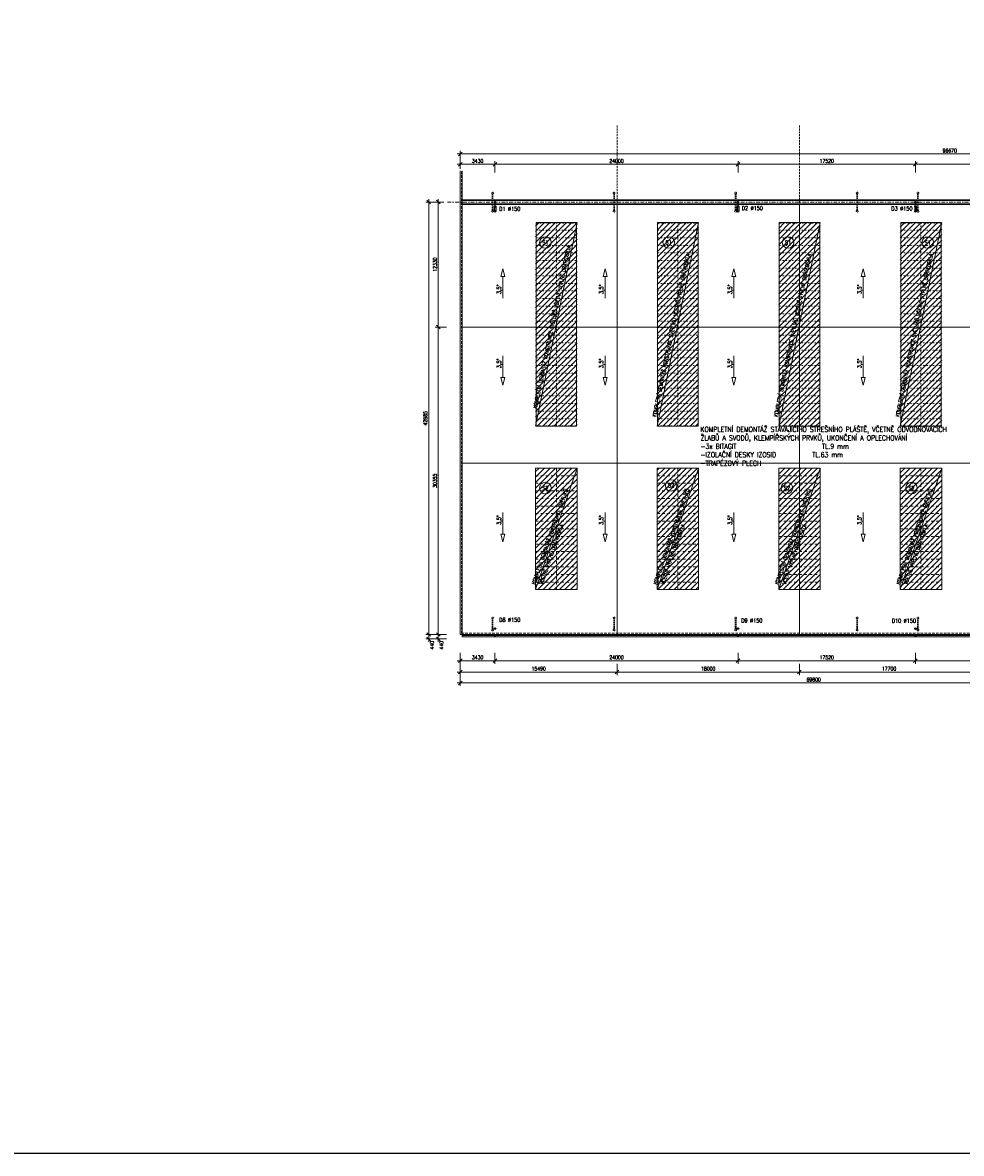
# Model space of a CAD drawing. Header units: millimetres. Extents: x -485339 to 350584, y -1189936 to 0.
# Tile 214 of 256: x -319442 to -226751, y -775236 to -663602. Entities that reach past the tile are written whole.
import ezdxf
from ezdxf.enums import TextEntityAlignment as Align

# ---------------------------------------------------------------- set-up
doc = ezdxf.new("R2010")
doc.units = ezdxf.units.MM
doc.header["$LTSCALE"] = 10
for name, pattern in [('DASHDOT', [25.4, 12.7, -6.35, 0, -6.35]), ('DASHED', [19.05, 12.7, -6.35]), ('DĚLICÍ2', [15.875, 6.35, -3.175, 0, -3.175, 0, -3.175]), ('ČÁRKOVANÁ', [19.05, 12.7, -6.35]), ('ČÁRKOVANÁ2', [9.525, 6.35, -3.175])]:
    doc.linetypes.add(name, pattern=pattern)
doc.layers.get('Defpoints').update_dxf_attribs({"color": 201})
for name, color, linetype, lineweight, true_color in [('BOUR_ČÁRY_PLNÉ', 7, 'Continuous', 18, 0xdba400), ('BOUR_ČÁRY_POD', 7, 'ČÁRKOVANÁ', 18, 0xdba400), ('BOUR_ŠRAFY', 7, 'Continuous', 18, 0xdba400), ('BOURÁNÍ_POPIS', 7, 'Continuous', 18, 0xdba400)]:
    doc.layers.add(name, color=color, linetype=linetype, lineweight=lineweight, true_color=true_color)
doc.layers.add('Dešt_svod', color=201, linetype='Continuous')
for name, color, linetype, lineweight in [('St_kóty', 132, 'Continuous', 18), ('St_popis', 250, 'Continuous', 18), ('St_čáry_osy', 250, 'DASHDOT', 18), ('St_čáry_plné', 250, 'Continuous', 18), ('St_čáry_pod', 250, 'ČÁRKOVANÁ2', 18)]:
    doc.layers.add(name, color=color, linetype=linetype, lineweight=lineweight)
doc.layers.add('St_plocha_místn', color=140, linetype='Continuous', lineweight=18, plot=False)
doc.styles.add('ROMANS', font='romans.shx', dxfattribs={"width": 0.8})
doc.styles.get("Standard").update_dxf_attribs({"font": 'simplex.shx', "width": 0.8})
doc.dimstyles.new('stavebníM200', dxfattribs={"dimtxt": 370, "dimasz": 360, "dimexe": 300, "dimexo": 200, "dimgap": 150, "dimtad": 1, "dimdec": 0, "dimrnd": 5, "dimtxsty": 'Standard', "dimblk": 'OBLIQUE', "dimcen": -2.5, "dimdle": 300, "dimclrd": 256, "dimclre": 256, "dimclrt": 256, "dimadec": 4, "dimazin": 0, "dimtfac": 1, "dimtdec": 0, "dimtmove": 2, "dimatfit": 3, "dimldrblk": 'OBLIQUE', "dimfxl": 800, "dimfxlon": 1, "dimlwd": -1, "dimlwe": -1, "dimarcsym": 0})
pattern_1 = [(45, (-123876.9, -88860.03), (-269.40768, 269.40768), [])]

# ---------------------------------------------------------------- blocks, each defined once
blk = doc.blocks.new('G$CE3D3B369')
at = {"layer": 'BOUR_ČÁRY_PLNÉ', "color": 0, "linetype": 'DASHDOT', "ltscale": 2}
for points in [[(750, 4100), (750, 0)], [(1500, 4100), (1500, 0)], [(2250, 4100), (2250, 0)], [(3000, 4100), (3000, 0)], [(3750, 4100), (3750, 0)], [(4500, 4100), (4500, 0)], [(5250, 4100), (5250, 0)], [(6000, 4100), (6000, 0)], [(6750, 4100), (6750, 0)], [(7500, 4100), (7500, 0)], [(8250, 4100), (8250, 0)], [(9000, 4100), (9000, 0)], [(9750, 4100), (9750, 0)], [(10500, 4100), (10500, 0)], [(11250, 4100), (11250, 0)], [(0, 2050), (12000, 2050)]]:
    blk.add_lwpolyline(points, dxfattribs=at)
at = {"layer": 'St_čáry_osy', "color": 0, "linetype": 'ByBlock', "ltscale": 2}
blk.add_lwpolyline([(0, 0), (12000, 0), (12000, 4100), (0, 4100)], close=True, dxfattribs=at)
blk = doc.blocks.new('G$C7F8F446A')
at = {"layer": 'BOUR_ČÁRY_PLNÉ', "color": 0, "linetype": 'DĚLICÍ2', "ltscale": 2}
for p, q in [((0, 4050), (0, 50)), ((20000, 50), (20000, 4050))]:
    blk.add_line(p, q, dxfattribs=at)
for points in [[(695, 4050), (695, 50)], [(1445, 4050), (1445, 50)], [(2195, 4050), (2195, 50)], [(2945, 4050), (2945, 50)], [(3695, 4050), (3695, 50)], [(4445, 4050), (4445, 50)], [(5195, 4050), (5195, 50)], [(5945, 4050), (5945, 50)], [(6695, 4050), (6695, 50)], [(7445, 4050), (7445, 50)], [(8195, 4050), (8195, 50)], [(8945, 4050), (8945, 50)], [(9695, 4050), (9695, 50)], [(10305, 4050), (10305, 50)], [(11055, 4050), (11055, 50)], [(11805, 4050), (11805, 50)], [(12555, 4050), (12555, 50)], [(13305, 4050), (13305, 50)], [(14055, 4050), (14055, 50)], [(14805, 4050), (14805, 50)], [(15555, 4050), (15555, 50)], [(16305, 4050), (16305, 50)], [(17055, 4050), (17055, 50)], [(17805, 4050), (17805, 50)], [(18555, 4050), (18555, 50)], [(19305, 4050), (19305, 50)], [(-55, 2050), (20000, 2050)]]:
    blk.add_lwpolyline(points, dxfattribs=at)
at = {"layer": 'St_čáry_plné', "color": 0, "linetype": 'ByBlock', "ltscale": 2}
for p, q in [((20055, 4050), (-55, 4050)), ((-55, 50), (20055, 50))]:
    blk.add_line(p, q, dxfattribs=at)
for points in [[(-55, 4050), (-55, 50)], [(20055, 4050), (20055, 50)]]:
    blk.add_lwpolyline(points, dxfattribs=at)
blk = doc.blocks.new('_OBLIQUE')
at = {"color": 0, "linetype": 'ByBlock'}
blk.add_line((-0.5, -0.5), (0.5, 0.5), dxfattribs=at)
blk = doc.blocks.new('*D8144')
at = {"layer": 'Defpoints', "color": 0}
for p in [(-277652, -681325), (-278398, -693655), (-276033, -693655)]:
    blk.add_point(p, dxfattribs=at)
at = {"layer": 'St_kóty'}
for p, q in [((-277852, -681325), (-278698, -681325)), ((-278398, -681025), (-278398, -693955)), ((-277598, -693655), (-278698, -693655))]:
    blk.add_line(p, q, dxfattribs=at)
at = {"layer": 'St_kóty', "linetype": 'ByBlock', "xscale": 360, "yscale": 360, "zscale": 360}
for p, rotation in [((-278398, -681325), 90), ((-278398, -693655), 270)]:
    blk.add_blockref('_OBLIQUE', p, dxfattribs=dict(at, rotation=rotation))
at = {"layer": 'St_kóty', "ltscale": 2, "insert": (-278733, -687490), "char_height": 370, "attachment_point": 5, "rotation": 90}
blk.add_mtext('12330', dxfattribs=at)
blk = doc.blocks.new('*D8145')
at = {"layer": 'Defpoints', "color": 0}
for p in [(-276033, -693655), (-278398, -724010), (-276233, -724010)]:
    blk.add_point(p, dxfattribs=at)
at = {"layer": 'St_kóty'}
for p, q in [((-277598, -693655), (-278698, -693655)), ((-278398, -693355), (-278398, -724310)), ((-277598, -724010), (-278698, -724010))]:
    blk.add_line(p, q, dxfattribs=at)
at = {"layer": 'St_kóty', "linetype": 'ByBlock', "xscale": 360, "yscale": 360, "zscale": 360}
for p, rotation in [((-278398, -693655), 90), ((-278398, -724010), 270)]:
    blk.add_blockref('_OBLIQUE', p, dxfattribs=dict(at, rotation=rotation))
at = {"layer": 'St_kóty', "ltscale": 2, "insert": (-278733, -708833), "char_height": 370, "attachment_point": 5, "rotation": 90}
blk.add_mtext('30355', dxfattribs=at)
blk = doc.blocks.new('*D8146')
at = {"layer": 'Defpoints', "color": 0}
for p in [(-276033, -681325), (-279336, -724010), (-276233, -724010)]:
    blk.add_point(p, dxfattribs=at)
at = {"layer": 'St_kóty'}
for p, q in [((-278536, -681325), (-279636, -681325)), ((-279336, -681025), (-279336, -724310)), ((-278536, -724010), (-279636, -724010))]:
    blk.add_line(p, q, dxfattribs=at)
at = {"layer": 'St_kóty', "linetype": 'ByBlock', "xscale": 360, "yscale": 360, "zscale": 360}
for p, rotation in [((-279336, -681325), 90), ((-279336, -724010), 270)]:
    blk.add_blockref('_OBLIQUE', p, dxfattribs=dict(at, rotation=rotation))
at = {"layer": 'St_kóty', "ltscale": 2, "insert": (-279671, -702668), "char_height": 370, "attachment_point": 5, "rotation": 90}
blk.add_mtext('42685', dxfattribs=at)
blk = doc.blocks.new('*D8147')
at = {"layer": 'Defpoints', "color": 0}
for p in [(-276233, -725714), (-260743, -725714), (-260743, -727716)]:
    blk.add_point(p, dxfattribs=at)
at = {"layer": 'St_kóty'}
for p, q in [((-276533, -727716), (-260443, -727716)), ((-276233, -726916), (-276233, -728016)), ((-260743, -726916), (-260743, -728016))]:
    blk.add_line(p, q, dxfattribs=at)
at = {"layer": 'St_kóty', "linetype": 'ByBlock', "xscale": 360, "yscale": 360, "zscale": 360, "rotation": 180}
blk.add_blockref('_OBLIQUE', (-276233, -727716), dxfattribs=at)
at = {"layer": 'St_kóty', "linetype": 'ByBlock', "xscale": 360, "yscale": 360, "zscale": 360}
blk.add_blockref('_OBLIQUE', (-260743, -727716), dxfattribs=at)
at = {"layer": 'St_kóty', "ltscale": 2, "insert": (-268488, -727381), "char_height": 370, "attachment_point": 5}
blk.add_mtext('15490', dxfattribs=at)
blk = doc.blocks.new('*D8148')
at = {"layer": 'Defpoints', "color": 0}
for p in [(-242743, -725594), (-260743, -725714), (-242743, -727716)]:
    blk.add_point(p, dxfattribs=at)
at = {"layer": 'St_kóty'}
for p, q in [((-261043, -727716), (-242443, -727716)), ((-260743, -726916), (-260743, -728016)), ((-242743, -726916), (-242743, -728016))]:
    blk.add_line(p, q, dxfattribs=at)
at = {"layer": 'St_kóty', "linetype": 'ByBlock', "xscale": 360, "yscale": 360, "zscale": 360, "rotation": 180}
blk.add_blockref('_OBLIQUE', (-260743, -727716), dxfattribs=at)
at = {"layer": 'St_kóty', "linetype": 'ByBlock', "xscale": 360, "yscale": 360, "zscale": 360}
blk.add_blockref('_OBLIQUE', (-242743, -727716), dxfattribs=at)
at = {"layer": 'St_kóty', "ltscale": 2, "insert": (-251743, -727381), "char_height": 370, "attachment_point": 5}
blk.add_mtext('18000', dxfattribs=at)
blk = doc.blocks.new('*D8149')
at = {"layer": 'Defpoints', "color": 0}
for p in [(-242743, -725594), (-225043, -725714), (-225043, -727716)]:
    blk.add_point(p, dxfattribs=at)
at = {"layer": 'St_kóty'}
for p, q in [((-243043, -727716), (-224743, -727716)), ((-242743, -726916), (-242743, -728016)), ((-225043, -726916), (-225043, -728016))]:
    blk.add_line(p, q, dxfattribs=at)
at = {"layer": 'St_kóty', "linetype": 'ByBlock', "xscale": 360, "yscale": 360, "zscale": 360, "rotation": 180}
blk.add_blockref('_OBLIQUE', (-242743, -727716), dxfattribs=at)
at = {"layer": 'St_kóty', "linetype": 'ByBlock', "xscale": 360, "yscale": 360, "zscale": 360}
blk.add_blockref('_OBLIQUE', (-225043, -727716), dxfattribs=at)
at = {"layer": 'St_kóty', "ltscale": 2, "insert": (-233893, -727381), "char_height": 370, "attachment_point": 5}
blk.add_mtext('17700', dxfattribs=at)
blk = doc.blocks.new('*D8151')
at = {"layer": 'Defpoints', "color": 0}
for p in [(-276233, -725714), (-206433, -726154), (-276233, -728793)]:
    blk.add_point(p, dxfattribs=at)
at = {"layer": 'St_kóty'}
for p, q in [((-206133, -728793), (-276533, -728793)), ((-276233, -727993), (-276233, -729093)), ((-206433, -727993), (-206433, -729093))]:
    blk.add_line(p, q, dxfattribs=at)
at = {"layer": 'St_kóty', "linetype": 'ByBlock', "xscale": 360, "yscale": 360, "zscale": 360, "rotation": 180}
blk.add_blockref('_OBLIQUE', (-276233, -728793), dxfattribs=at)
at = {"layer": 'St_kóty', "linetype": 'ByBlock', "xscale": 360, "yscale": 360, "zscale": 360}
blk.add_blockref('_OBLIQUE', (-206433, -728793), dxfattribs=at)
at = {"layer": 'St_kóty', "ltscale": 2, "insert": (-241334, -728458), "char_height": 370, "attachment_point": 5}
blk.add_mtext('69800', dxfattribs=at)
blk = doc.blocks.new('*D8152')
at = {"layer": 'Defpoints', "color": 0}
for p in [(-276233, -724010), (-272803, -723513), (-272803, -726607)]:
    blk.add_point(p, dxfattribs=at)
at = {"layer": 'St_kóty'}
for p, q in [((-276533, -726607), (-272503, -726607)), ((-276233, -725807), (-276233, -726907)), ((-272803, -725807), (-272803, -726907))]:
    blk.add_line(p, q, dxfattribs=at)
at = {"layer": 'St_kóty', "linetype": 'ByBlock', "xscale": 360, "yscale": 360, "zscale": 360, "rotation": 180}
blk.add_blockref('_OBLIQUE', (-276233, -726607), dxfattribs=at)
at = {"layer": 'St_kóty', "linetype": 'ByBlock', "xscale": 360, "yscale": 360, "zscale": 360}
blk.add_blockref('_OBLIQUE', (-272803, -726607), dxfattribs=at)
at = {"layer": 'St_kóty', "ltscale": 2, "insert": (-274518, -726272), "char_height": 370, "attachment_point": 5}
blk.add_mtext('3430', dxfattribs=at)
blk = doc.blocks.new('*D8153')
at = {"layer": 'Defpoints', "color": 0}
for p in [(-272803, -723513), (-248803, -723513), (-248803, -726607)]:
    blk.add_point(p, dxfattribs=at)
at = {"layer": 'St_kóty'}
for p, q in [((-273103, -726607), (-248503, -726607)), ((-272803, -725807), (-272803, -726907)), ((-248803, -725807), (-248803, -726907))]:
    blk.add_line(p, q, dxfattribs=at)
at = {"layer": 'St_kóty', "linetype": 'ByBlock', "xscale": 360, "yscale": 360, "zscale": 360, "rotation": 180}
blk.add_blockref('_OBLIQUE', (-272803, -726607), dxfattribs=at)
at = {"layer": 'St_kóty', "linetype": 'ByBlock', "xscale": 360, "yscale": 360, "zscale": 360}
blk.add_blockref('_OBLIQUE', (-248803, -726607), dxfattribs=at)
at = {"layer": 'St_kóty', "ltscale": 2, "insert": (-260803, -726272), "char_height": 370, "attachment_point": 5}
blk.add_mtext('24000', dxfattribs=at)
blk = doc.blocks.new('*D8154')
at = {"layer": 'Defpoints', "color": 0}
for p in [(-248803, -723513), (-231283, -723433), (-231283, -726607)]:
    blk.add_point(p, dxfattribs=at)
at = {"layer": 'St_kóty'}
for p, q in [((-249103, -726607), (-230983, -726607)), ((-248803, -725807), (-248803, -726907)), ((-231283, -725807), (-231283, -726907))]:
    blk.add_line(p, q, dxfattribs=at)
at = {"layer": 'St_kóty', "linetype": 'ByBlock', "xscale": 360, "yscale": 360, "zscale": 360, "rotation": 180}
blk.add_blockref('_OBLIQUE', (-248803, -726607), dxfattribs=at)
at = {"layer": 'St_kóty', "linetype": 'ByBlock', "xscale": 360, "yscale": 360, "zscale": 360}
blk.add_blockref('_OBLIQUE', (-231283, -726607), dxfattribs=at)
at = {"layer": 'St_kóty', "ltscale": 2, "insert": (-240043, -726272), "char_height": 370, "attachment_point": 5}
blk.add_mtext('17520', dxfattribs=at)
blk = doc.blocks.new('*D8155')
at = {"layer": 'Defpoints', "color": 0}
for p in [(-231283, -723433), (-218803, -723433), (-218803, -726607)]:
    blk.add_point(p, dxfattribs=at)
at = {"layer": 'St_kóty'}
for p, q in [((-231583, -726607), (-218503, -726607)), ((-231283, -725807), (-231283, -726907)), ((-218803, -725807), (-218803, -726907))]:
    blk.add_line(p, q, dxfattribs=at)
at = {"layer": 'St_kóty', "linetype": 'ByBlock', "xscale": 360, "yscale": 360, "zscale": 360, "rotation": 180}
blk.add_blockref('_OBLIQUE', (-231283, -726607), dxfattribs=at)
at = {"layer": 'St_kóty', "linetype": 'ByBlock', "xscale": 360, "yscale": 360, "zscale": 360}
blk.add_blockref('_OBLIQUE', (-218803, -726607), dxfattribs=at)
at = {"layer": 'St_kóty', "ltscale": 2, "insert": (-225043, -726272), "char_height": 370, "attachment_point": 5}
blk.add_mtext('12480', dxfattribs=at)
blk = doc.blocks.new('*D8159')
at = {"layer": 'Defpoints', "color": 0}
for p in [(-272803, -677590), (-276233, -678225), (-272803, -681325)]:
    blk.add_point(p, dxfattribs=at)
at = {"layer": 'St_kóty'}
for p, q in [((-276533, -677590), (-272503, -677590)), ((-276233, -678025), (-276233, -677290)), ((-272803, -678390), (-272803, -677290))]:
    blk.add_line(p, q, dxfattribs=at)
at = {"layer": 'St_kóty', "linetype": 'ByBlock', "xscale": 360, "yscale": 360, "zscale": 360, "rotation": 180}
blk.add_blockref('_OBLIQUE', (-276233, -677590), dxfattribs=at)
at = {"layer": 'St_kóty', "linetype": 'ByBlock', "xscale": 360, "yscale": 360, "zscale": 360}
blk.add_blockref('_OBLIQUE', (-272803, -677590), dxfattribs=at)
at = {"layer": 'St_kóty', "ltscale": 2, "insert": (-274518, -677255), "char_height": 370, "attachment_point": 5}
blk.add_mtext('3430', dxfattribs=at)
blk = doc.blocks.new('*D8160')
at = {"layer": 'Defpoints', "color": 0}
for p in [(-248803, -677590), (-272803, -681325), (-248803, -681325)]:
    blk.add_point(p, dxfattribs=at)
at = {"layer": 'St_kóty'}
for p, q in [((-273103, -677590), (-248503, -677590)), ((-272803, -678390), (-272803, -677290)), ((-248803, -678390), (-248803, -677290))]:
    blk.add_line(p, q, dxfattribs=at)
at = {"layer": 'St_kóty', "linetype": 'ByBlock', "xscale": 360, "yscale": 360, "zscale": 360, "rotation": 180}
blk.add_blockref('_OBLIQUE', (-272803, -677590), dxfattribs=at)
at = {"layer": 'St_kóty', "linetype": 'ByBlock', "xscale": 360, "yscale": 360, "zscale": 360}
blk.add_blockref('_OBLIQUE', (-248803, -677590), dxfattribs=at)
at = {"layer": 'St_kóty', "ltscale": 2, "insert": (-260803, -677255), "char_height": 370, "attachment_point": 5}
blk.add_mtext('24000', dxfattribs=at)
blk = doc.blocks.new('*D8161')
at = {"layer": 'Defpoints', "color": 0}
for p in [(-231283, -677590), (-248803, -681325), (-231283, -681325)]:
    blk.add_point(p, dxfattribs=at)
at = {"layer": 'St_kóty'}
for p, q in [((-249103, -677590), (-230983, -677590)), ((-248803, -678390), (-248803, -677290)), ((-231283, -678390), (-231283, -677290))]:
    blk.add_line(p, q, dxfattribs=at)
at = {"layer": 'St_kóty', "linetype": 'ByBlock', "xscale": 360, "yscale": 360, "zscale": 360, "rotation": 180}
blk.add_blockref('_OBLIQUE', (-248803, -677590), dxfattribs=at)
at = {"layer": 'St_kóty', "linetype": 'ByBlock', "xscale": 360, "yscale": 360, "zscale": 360}
blk.add_blockref('_OBLIQUE', (-231283, -677590), dxfattribs=at)
at = {"layer": 'St_kóty', "ltscale": 2, "insert": (-240043, -677255), "char_height": 370, "attachment_point": 5}
blk.add_mtext('17520', dxfattribs=at)
blk = doc.blocks.new('*D8162')
at = {"layer": 'Defpoints', "color": 0}
for p in [(-218803, -677590), (-231283, -681325), (-218803, -681325)]:
    blk.add_point(p, dxfattribs=at)
at = {"layer": 'St_kóty'}
for p, q in [((-231583, -677590), (-218503, -677590)), ((-231283, -678390), (-231283, -677290)), ((-218803, -678390), (-218803, -677290))]:
    blk.add_line(p, q, dxfattribs=at)
at = {"layer": 'St_kóty', "linetype": 'ByBlock', "xscale": 360, "yscale": 360, "zscale": 360, "rotation": 180}
blk.add_blockref('_OBLIQUE', (-231283, -677590), dxfattribs=at)
at = {"layer": 'St_kóty', "linetype": 'ByBlock', "xscale": 360, "yscale": 360, "zscale": 360}
blk.add_blockref('_OBLIQUE', (-218803, -677590), dxfattribs=at)
at = {"layer": 'St_kóty', "ltscale": 2, "insert": (-225043, -677255), "char_height": 370, "attachment_point": 5}
blk.add_mtext('12480', dxfattribs=at)
blk = doc.blocks.new('*D8166')
at = {"layer": 'Defpoints', "color": 0}
for p in [(-179563, -676569), (-276233, -678225), (-179563, -678225)]:
    blk.add_point(p, dxfattribs=at)
at = {"layer": 'St_kóty'}
for p, q in [((-276233, -677369), (-276233, -676269)), ((-179563, -677369), (-179563, -676269)), ((-276533, -676569), (-179263, -676569))]:
    blk.add_line(p, q, dxfattribs=at)
at = {"layer": 'St_kóty', "linetype": 'ByBlock', "xscale": 360, "yscale": 360, "zscale": 360, "rotation": 180}
blk.add_blockref('_OBLIQUE', (-276233, -676569), dxfattribs=at)
at = {"layer": 'St_kóty', "linetype": 'ByBlock', "xscale": 360, "yscale": 360, "zscale": 360}
blk.add_blockref('_OBLIQUE', (-179563, -676569), dxfattribs=at)
at = {"layer": 'St_kóty', "ltscale": 2, "insert": (-227898, -676234), "char_height": 370, "attachment_point": 5}
blk.add_mtext('96670', dxfattribs=at)
blk = doc.blocks.new('*D8178')
at = {"layer": 'Defpoints', "color": 0}
for p in [(-278398, -724450), (-206433, -724010), (-206433, -724450)]:
    blk.add_point(p, dxfattribs=at)
at = {"layer": 'St_kóty'}
for p, q in [((-277598, -724010), (-278698, -724010)), ((-277598, -724450), (-278698, -724450)), ((-278398, -723710), (-278398, -724750))]:
    blk.add_line(p, q, dxfattribs=at)
at = {"layer": 'St_kóty', "linetype": 'ByBlock', "xscale": 360, "yscale": 360, "zscale": 360}
for p, rotation in [((-278398, -724010), 90), ((-278398, -724450), 270)]:
    blk.add_blockref('_OBLIQUE', p, dxfattribs=dict(at, rotation=rotation))
at = {"layer": 'St_kóty', "ltscale": 2, "insert": (-278091, -725078), "char_height": 370, "attachment_point": 5, "rotation": 90}
blk.add_mtext('440', dxfattribs=at)
blk = doc.blocks.new('*D8179')
at = {"layer": 'Defpoints', "color": 0}
for p in [(-279336, -724450), (-207371, -724010), (-207371, -724450)]:
    blk.add_point(p, dxfattribs=at)
at = {"layer": 'St_kóty'}
for p, q in [((-278536, -724010), (-279636, -724010)), ((-278536, -724450), (-279636, -724450)), ((-279336, -723710), (-279336, -724750))]:
    blk.add_line(p, q, dxfattribs=at)
at = {"layer": 'St_kóty', "linetype": 'ByBlock', "xscale": 360, "yscale": 360, "zscale": 360}
for p, rotation in [((-279336, -724010), 90), ((-279336, -724450), 270)]:
    blk.add_blockref('_OBLIQUE', p, dxfattribs=dict(at, rotation=rotation))
at = {"layer": 'St_kóty', "ltscale": 2, "insert": (-279029, -725078), "char_height": 370, "attachment_point": 5, "rotation": 90}
blk.add_mtext('440', dxfattribs=at)

msp = doc.modelspace()

# ---------------------------------------------------------------- hatches: boundary and pattern name
at = {"layer": 'BOUR_ŠRAFY', "linetype": 'DASHED', "ltscale": 5}
h = msp.add_hatch(dxfattribs=at)
h.set_pattern_fill('ANSI31', color=256, scale=120)
h.set_pattern_definition(pattern_1)
h.paths.add_polyline_path([(-268792, -703452.7), (-264692, -703452.7), (-264692, -683342.7), (-268792, -683342.7)])
h = msp.add_hatch(dxfattribs=at)
h.set_pattern_fill('ANSI31', color=256, scale=120)
h.set_pattern_definition(pattern_1)
h.paths.add_polyline_path([(-256792, -703452.7), (-252692, -703452.7), (-252692, -683342.7), (-256792, -683342.7)])
h = msp.add_hatch(dxfattribs=at)
h.set_pattern_fill('ANSI31', color=256, scale=120)
h.set_pattern_definition(pattern_1)
h.paths.add_polyline_path([(-244792, -703452.7), (-240692, -703452.7), (-240692, -683342.7), (-244792, -683342.7)])
h = msp.add_hatch(dxfattribs=at)
h.set_pattern_fill('ANSI31', color=256, scale=120)
h.set_pattern_definition(pattern_1)
h.paths.add_polyline_path([(-232792, -703452.7), (-228692, -703452.7), (-228692, -683342.7), (-232792, -683342.7)])
h = msp.add_hatch(dxfattribs=at)
h.set_pattern_fill('ANSI31', color=256, scale=120)
h.set_pattern_definition(pattern_1)
h.paths.add_polyline_path([(-268792, -719580.2), (-264692, -719580.2), (-264692, -707580.2), (-268792, -707580.2)])
h = msp.add_hatch(dxfattribs=at)
h.set_pattern_fill('ANSI31', color=256, scale=120)
h.set_pattern_definition(pattern_1)
h.paths.add_polyline_path([(-256792, -719580.2), (-252692, -719580.2), (-252692, -707580.2), (-256792, -707580.2)])
h = msp.add_hatch(dxfattribs=at)
h.set_pattern_fill('ANSI31', color=256, scale=120)
h.set_pattern_definition(pattern_1)
h.paths.add_polyline_path([(-244792, -719580.2), (-240692, -719580.2), (-240692, -707580.2), (-244792, -707580.2)])
h = msp.add_hatch(dxfattribs=at)
h.set_pattern_fill('ANSI31', color=256, scale=120)
h.set_pattern_definition(pattern_1)
h.paths.add_polyline_path([(-232792, -719580.2), (-228692, -719580.2), (-228692, -707580.2), (-232792, -707580.2)])

# ---------------------------------------------------------------- linework, layer by layer
at = {"layer": 'BOUR_ČÁRY_PLNÉ'}
for points in [[(-276232.7, -724010.2), (-276232.7, -678225.2)], [(-276032.7, -724250.2), (-276032.7, -678225.2)], [(-179563, -681100.2), (-276112.7, -681100.2)], [(-179563, -681150.2), (-276112.7, -681150.2)], [(-179563, -681500.2), (-276112.7, -681500.2)], [(-179563, -681550.2), (-276112.7, -681550.2)], [(-268792, -693655.2), (-276032.7, -693655.2)], [(-256792, -693654.2), (-264692, -693654.2)], [(-244792, -693654.2), (-252692, -693654.2)], [(-232792, -693654.2), (-240692, -693654.2)], [(-220792, -693654.2), (-228692, -693654.2)], [(-276032.7, -707110.2), (-206432.7, -707110.2)], [(-276032.7, -724110.2), (-206432.7, -724110.2)], [(-276032.7, -724250.2), (-206432.7, -724250.2)]]:
    msp.add_lwpolyline(points, dxfattribs=at)
for centre in [(-272802.8, -681325.2), (-248802.8, -681325.2), (-231282.7, -681325.2), (-272802.8, -724124.5), (-248802.8, -724124.5), (-231282.7, -724124.5)]:
    msp.add_circle(centre, 75, dxfattribs=at)
at = {"layer": 'BOUR_ČÁRY_POD', "ltscale": 2}
for points in [[(-276112.7, -723890.2), (-276112.7, -678225.2)], [(-276232.7, -724010.2), (-206432.7, -724010.2)], [(-276112.7, -723890.2), (-206312.7, -723890.2)]]:
    msp.add_lwpolyline(points, dxfattribs=at)
at = {"layer": 'BOURÁNÍ_POPIS'}
for points in [[(-264692, -683342.7), (-268792, -703452.7)], [(-252692, -683342.7), (-256792, -703452.7)], [(-240692, -683342.7), (-244792, -703452.7)], [(-228692, -683342.7), (-232792, -703452.7)], [(-264692, -707580.2), (-268792, -719580.2)], [(-252692, -707580.2), (-256792, -719580.2)], [(-240692, -707580.2), (-244792, -719580.2)], [(-228692, -707580.2), (-232792, -719580.2)]]:
    msp.add_lwpolyline(points, dxfattribs=at)
for centre in [(-267825, -685310.7), (-255644.8, -685310.7), (-243859.2, -685310.7), (-230076.4, -685310.7), (-255408.3, -709298), (-267825, -709550.2), (-243973.9, -709550.2), (-231676.2, -709550.2)]:
    msp.add_circle(centre, 571.9, dxfattribs=at)
at = {"layer": 'Defpoints'}
msp.add_lwpolyline([(-485339.2, -513966), (143293.5, -513966), (143293.5, -775236.5), (-485339.2, -775236.5)], close=True, dxfattribs=at)
at = {"layer": 'Dešt_svod'}
for points in [[(-272883.8, -681733.8), (-272883.8, -682225.2)], [(-272723.8, -681733.8), (-272723.8, -682225.2)], [(-248883.8, -681733.8), (-248883.8, -682225.2)], [(-248723.8, -681733.8), (-248723.8, -682225.2)], [(-231361.7, -681733.8), (-231361.7, -682225.2)], [(-231201.7, -681733.8), (-231201.7, -682225.2)]]:
    msp.add_lwpolyline(points, dxfattribs=at)
for centre in [(-272803.8, -681733.8), (-248803.8, -681733.8), (-231281.7, -681733.8), (-272803.8, -682225.2), (-248803.8, -682225.2), (-231281.7, -682225.2), (-272802.8, -723433), (-248802.8, -723433), (-231282.7, -723433)]:
    msp.add_circle(centre, 80, dxfattribs=at)
at = {"layer": 'St_plocha_místn'}
for points in [[(-276032.7, -693654.2), (-260742, -693654.2), (-260742, -681550.2), (-276032.7, -681550.2)], [(-242742, -693654.2), (-260742, -693654.2), (-260742, -681550.2), (-242742, -681550.2)], [(-225042.7, -693654.2), (-242742, -693654.2), (-242742, -681550.2), (-225042.7, -681550.2)], [(-276032.7, -724010.2), (-260742, -724010.2), (-260742, -693654.2), (-276032.7, -693654.2)], [(-260742, -724010.2), (-242742, -724010.2), (-242742, -693654.2), (-260742, -693654.2)], [(-242742, -724010.2), (-225042.7, -724010.2), (-225042.7, -693654.2), (-242742, -693654.2)]]:
    msp.add_lwpolyline(points, close=True, dxfattribs=at)
at = {"layer": 'St_popis'}
for points in [[(-272019.6, -687905.3), (-272218.8, -688663.4), (-271820.3, -688663.4)], [(-261925.4, -687905.3), (-262124.6, -688663.4), (-261726.1, -688663.4)], [(-249210.5, -687905.3), (-249409.8, -688663.4), (-249011.3, -688663.4)], [(-236435.8, -687905.3), (-236635.1, -688663.4), (-236236.6, -688663.4)], [(-272019.6, -699403.2), (-272218.8, -698645.1), (-271820.3, -698645.1)], [(-261925.4, -699403.2), (-262124.6, -698645.1), (-261726.1, -698645.1)], [(-249210.5, -699403.2), (-249409.8, -698645.1), (-249011.3, -698645.1)], [(-236435.8, -699403.2), (-236635.1, -698645.1), (-236236.6, -698645.1)], [(-272019.6, -714867.5), (-272218.8, -714109.4), (-271820.3, -714109.4)], [(-261925.4, -714867.5), (-262124.6, -714109.4), (-261726.1, -714109.4)], [(-249210.5, -714867.5), (-249409.8, -714109.4), (-249011.3, -714109.4)], [(-236435.8, -714867.5), (-236635.1, -714109.4), (-236236.6, -714109.4)]]:
    msp.add_lwpolyline(points, close=True, dxfattribs=at)
for points in [[(-272019.6, -690803.8), (-272019.6, -688663.4)], [(-261925.4, -690803.8), (-261925.4, -688663.4)], [(-249210.5, -690803.8), (-249210.5, -688663.4)], [(-236435.8, -690803.8), (-236435.8, -688663.4)], [(-272019.6, -696504.7), (-272019.6, -698645.1)], [(-261925.4, -696504.7), (-261925.4, -698645.1)], [(-249210.5, -696504.7), (-249210.5, -698645.1)], [(-236435.8, -696504.7), (-236435.8, -698645.1)], [(-272019.6, -711969), (-272019.6, -714109.4)], [(-261925.4, -711969), (-261925.4, -714109.4)], [(-249210.5, -711969), (-249210.5, -714109.4)], [(-236435.8, -711969), (-236435.8, -714109.4)]]:
    msp.add_lwpolyline(points, dxfattribs=at)
at = {"layer": 'St_čáry_osy', "linetype": 'DASHDOT', "ltscale": 3}
msp.add_lwpolyline([(-178801, -681325.2), (-277652.3, -681325.2)], dxfattribs=at)
at = {"layer": 'St_čáry_pod', "color": 150, "ltscale": 3}
for points in [[(-260743, -673770.5), (-260743, -724010.2)], [(-242743, -673770.5), (-242743, -723890.2)]]:
    msp.add_lwpolyline(points, dxfattribs=at)
at = {"layer": 'St_čáry_pod', "lineweight": 18, "ltscale": 2}
for points in [[(-273082.7, -682150.2), (-273082.7, -680500.2)], [(-273002.7, -682150.2), (-273002.7, -680500.2)], [(-261082.7, -682150.2), (-261082.7, -680500.2)], [(-261002.7, -682150.2), (-261002.7, -680500.2)], [(-249082.7, -682150.2), (-249082.7, -680500.2)], [(-249002.7, -682150.2), (-249002.7, -680500.2)], [(-237082.7, -682150.2), (-237082.7, -680500.2)], [(-237002.7, -682150.2), (-237002.7, -680500.2)], [(-231082.7, -682150.2), (-231082.7, -680500.2)], [(-231002.7, -682150.2), (-231002.7, -680500.2)], [(-273082.7, -723495.2), (-273082.7, -722445.2)], [(-273002.7, -723495.2), (-273002.7, -722445.2)], [(-261082.7, -723495.2), (-261082.7, -722445.2)], [(-261002.7, -723495.2), (-261002.7, -722445.2)], [(-249082.7, -723495.2), (-249082.7, -722445.2)], [(-249002.7, -723495.2), (-249002.7, -722445.2)], [(-237082.7, -723495.2), (-237082.7, -722445.2)], [(-237002.7, -723495.2), (-237002.7, -722445.2)], [(-231082.7, -723495.2), (-231082.7, -722445.2)], [(-231002.7, -723495.2), (-231002.7, -722445.2)]]:
    msp.add_lwpolyline(points, dxfattribs=at)
at = {"layer": 'St_čáry_pod', "ltscale": 2}
for centre in [(-273042.7, -680425.2), (-261042.7, -680425.2), (-249042.7, -680425.2), (-237042.7, -680425.2), (-231042.7, -680425.2), (-273042.7, -682225.2), (-261042.7, -682225.2), (-249042.7, -682225.2), (-237042.7, -682225.2), (-231042.7, -682225.2), (-273042.7, -722370.2), (-261042.7, -722370.2), (-249042.7, -722370.2), (-237042.7, -722370.2), (-231042.7, -722370.2), (-273042.7, -723570.2), (-261042.7, -723570.2), (-249042.7, -723570.2), (-237042.7, -723570.2), (-231042.7, -723570.2)]:
    msp.add_circle(centre, 85, dxfattribs=at)

# ---------------------------------------------------------------- block references
at = {"layer": 'BOUR_ČÁRY_PLNÉ', "ltscale": 2, "rotation": 90}
for name, p in [('G$C7F8F446A', (-264692, -703397.7)), ('G$C7F8F446A', (-252692, -703397.7)), ('G$C7F8F446A', (-240692, -703397.7)), ('G$C7F8F446A', (-228692, -703397.7)), ('G$CE3D3B369', (-264692, -719580.2)), ('G$CE3D3B369', (-252692, -719580.2)), ('G$CE3D3B369', (-240692, -719580.2)), ('G$CE3D3B369', (-228692, -719580.2))]:
    msp.add_blockref(name, p, dxfattribs=at)

# ---------------------------------------------------------------- texts
at = {"layer": 'BOURÁNÍ_POPIS', "width": 0.8}
for s, p in [('D1 %%c150', (-272383.6, -682186.8)), ('D2 %%c150', (-248435.3, -682118.9)), ('D3 %%c150', (-233664, -682157.7)), ('D8 %%c150', (-272390.4, -722757.9)), ('D9 %%c150', (-248482.3, -722830.5)), ('D10 %%c150', (-233627.6, -722853.6))]:
    msp.add_text(s, height=400, dxfattribs=at).set_placement(p)
for s, p in [('S1', (-267825, -685310.7)), ('S1', (-255644.8, -685310.7)), ('S1', (-243859.2, -685310.7)), ('S1', (-230076.4, -685310.7)), ('S2', (-267825, -709550.2)), ('S2', (-255408.3, -709298)), ('S2', (-243973.9, -709550.2)), ('S2', (-231676.2, -709550.2))]:
    msp.add_text(s, height=400, dxfattribs=at).set_placement(p, align=Align.MIDDLE_CENTER)
for s, rotation, p in [('KOMPLETNÍ DEMONTÁŽ KONSTRUKCE SVĚTLÍKŮ VČETNĚ VÝPLNĚ DRÁTKOSKLA', 78.301062, (-268668.1, -701732.2)), ('KOMPLETNÍ DEMONTÁŽ KONSTRUKCE SVĚTLÍKŮ VČETNĚ VÝPLNĚ DRÁTKOSKLA', 78.301062, (-256897.9, -702555.8)), ('KOMPLETNÍ DEMONTÁŽ KONSTRUKCE SVĚTLÍKŮ VČETNĚ VÝPLNĚ DRÁTKOSKLA', 78.301062, (-244897.9, -702555.8)), ('KOMPLETNÍ DEMONTÁŽ KONSTRUKCE SVĚTLÍKŮ VČETNĚ VÝPLNĚ DRÁTKOSKLA', 78.301062, (-232897.9, -702555.8)), ('KOMPLETNÍ DEMONTÁŽ KONSTRUKCE SVĚTLÍKŮ', 70.839827, (-268829.5, -719109.4)), ('KOMPLETNÍ DEMONTÁŽ KONSTRUKCE SVĚTLÍKŮ', 70.839827, (-256829.5, -719109.4)), ('KOMPLETNÍ DEMONTÁŽ KONSTRUKCE SVĚTLÍKŮ', 70.839827, (-244829.5, -719109.4)), ('KOMPLETNÍ DEMONTÁŽ KONSTRUKCE SVĚTLÍKŮ', 70.839827, (-232829.5, -719109.4)), ('VČETNĚ VÝPLNĚ DRÁTKOSKLA', 70.839827, (-268099.6, -719109.4)), ('VČETNĚ VÝPLNĚ DRÁTKOSKLA', 70.839827, (-256099.6, -719109.4)), ('VČETNĚ VÝPLNĚ DRÁTKOSKLA', 70.839827, (-244099.6, -719109.4)), ('VČETNĚ VÝPLNĚ DRÁTKOSKLA', 70.839827, (-232099.6, -719109.4))]:
    msp.add_text(s, height=360, rotation=rotation, dxfattribs=at).set_placement(p)
at = {"layer": 'BOURÁNÍ_POPIS', "insert": (-252515.6, -703515.3), "char_height": 500, "width": 24374.528, "attachment_point": 1, "style": 'ROMANS'}
msp.add_mtext('KOMPLETNÍ DEMONTÁŽ STÁVAJÍCÍHO STŘEŠNÍHO PLÁŠTĚ, VČETNĚ ODVODŇOVACÍCH ŽLABŮ A SVODŮ, KLEMPÍŘSKÝCH PRVKŮ, UKONČENÍ A OPLECHOVÁNÍ\\P-3x BITAGIT^I^I^I          ^ITL.9 mm\\P-IZOLAČNÍ DESKY IZOSID ^I          TL.63 mm\\P-TRAPÉZOVÝ PLECH', dxfattribs=at)
at = {"layer": 'St_popis', "width": 0.8}
for p in [(-272204.6, -690407.4), (-262110.4, -690407.4), (-249395.6, -690407.4), (-236620.9, -690407.4), (-272204.6, -697724), (-262110.4, -697724), (-249395.6, -697724), (-236620.9, -697724), (-272204.6, -713188.3), (-262110.4, -713188.3), (-249395.6, -713188.3), (-236620.9, -713188.3)]:
    msp.add_text('3,5°', height=400, rotation=90, dxfattribs=at).set_placement(p)

# ---------------------------------------------------------------- dimensions: what is measured, and where the dimension line sits
at = {"layer": 'St_kóty'}
for base, p1, p2, picture, middle in [((-179563, -676568.5), (-276232.7, -678225.2), (-179563, -678225.2), '*D8166', (-227897.9, -676233.5)), ((-272802.8, -677589.9), (-276232.7, -678225.2), (-272802.8, -681325.2), '*D8159', (-274517.7, -677254.9)), ((-248802.8, -677589.9), (-272802.8, -681325.2), (-248802.8, -681325.2), '*D8160', (-260802.8, -677254.9)), ((-231282.7, -677589.9), (-248802.8, -681325.2), (-231282.7, -681325.2), '*D8161', (-240042.7, -677254.9)), ((-218802.8, -677589.9), (-231282.7, -681325.2), (-218802.8, -681325.2), '*D8162', (-225042.7, -677254.9)), ((-272802.8, -726606.8), (-276232.7, -724010.2), (-272802.8, -723513), '*D8152', (-274517.7, -726271.8)), ((-248802.8, -726606.8), (-272802.8, -723513), (-248802.8, -723513), '*D8153', (-260802.8, -726271.8)), ((-231282.7, -726606.8), (-248802.8, -723513), (-231282.7, -723433), '*D8154', (-240042.7, -726271.8)), ((-218802.8, -726606.8), (-231282.7, -723433), (-218802.8, -723433), '*D8155', (-225042.7, -726271.8)), ((-242743, -727715.7), (-260743, -725714.4), (-242743, -725594.4), '*D8148', (-251743, -727380.7)), ((-225042.7, -727715.7), (-242743, -725594.4), (-225042.7, -725714.4), '*D8149', (-233892.9, -727380.7)), ((-260743, -727715.7), (-276232.7, -725714.4), (-260743, -725714.4), '*D8147', (-268487.9, -727380.7))]:
    dim = msp.add_linear_dim(base=base, p1=p1, p2=p2, dimstyle='stavebníM200', dxfattribs=at)
    dim.commit()
    dim.dimension.update_dxf_attribs({"geometry": picture, "text_midpoint": middle})
for base, p1, p2, picture, middle in [((-279335.7, -724010.2), (-276032.7, -681325.2), (-276232.7, -724010.2), '*D8146', (-279670.7, -702667.7)), ((-278397.7, -693655.2), (-277652.3, -681325.2), (-276032.7, -693655.2), '*D8144', (-278732.7, -687490.2)), ((-278397.7, -724010.2), (-276032.7, -693655.2), (-276232.7, -724010.2), '*D8145', (-278732.7, -708832.7))]:
    dim = msp.add_linear_dim(base=base, p1=p1, p2=p2, angle=90, dimstyle='stavebníM200', dxfattribs=at)
    dim.commit()
    dim.dimension.update_dxf_attribs({"geometry": picture, "text_midpoint": middle})
for base, p1, p2, picture, middle in [((-279335.7, -724450.2), (-207370.8, -724010.2), (-207370.8, -724450.2), '*D8179', (-279029.2, -725077.8)), ((-278397.7, -724450.2), (-206432.7, -724010.2), (-206432.7, -724450.2), '*D8178', (-278091.1, -725077.8))]:
    dim = msp.add_linear_dim(base=base, p1=p1, p2=p2, angle=90, dimstyle='stavebníM200', dxfattribs=at)
    dim.commit()
    dim.dimension.update_dxf_attribs({"geometry": picture, "text_midpoint": middle, "dimtype": 160})
dim = msp.add_linear_dim(base=(-276232.7, -728792.8), p1=(-206432.7, -726154.4), p2=(-276232.7, -725714.4), dimstyle='stavebníM200', dxfattribs=at)
dim.commit()
dim.dimension.update_dxf_attribs({"geometry": '*D8151', "text_midpoint": (-241333.7, -728457.8), "dimtype": 160})

doc.saveas('drawing.dxf')
